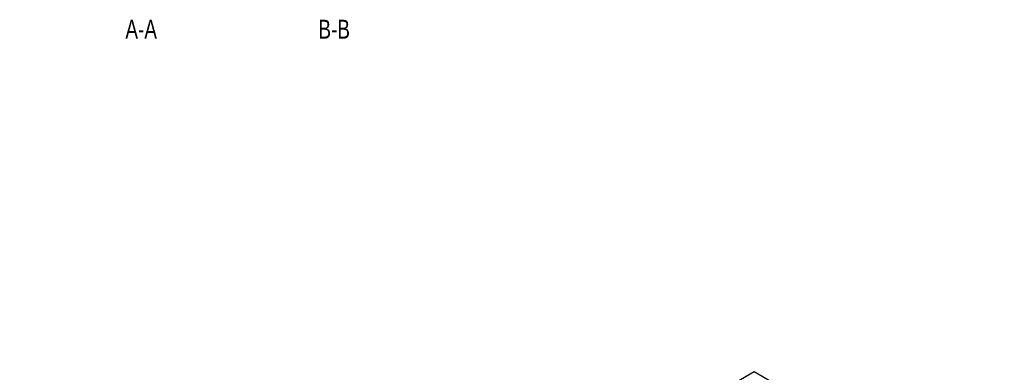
# Model space of a CAD drawing. Header units: millimetres. Extents: x 0 to 841, y 0 to 594.
# Tile 7 of 12: x 353 to 629, y 197 to 296. Entities that reach past the tile are written whole.
import ezdxf

# ---------------------------------------------------------------- set-up
doc = ezdxf.new("R2010")
doc.units = ezdxf.units.MM
doc.layers.add('NOTES', color=6, linetype='Continuous')
doc.layers.add('TRAIT-FORT', color=4, linetype='Continuous', lineweight=25)
doc.styles.add('SLDTEXTSTYLE0', font='TXT', dxfattribs={"width": 0.75})

msp = doc.modelspace()

# ---------------------------------------------------------------- linework, layer by layer
at = {"layer": 'TRAIT-FORT', "lineweight": 25}
for p, q in [((558.51, 197.21), (352.64, 78.36)), ((628.62, 156.73), (558.51, 197.21)), ((558.51, 197), (558.51, 197.21)), ((558.51, 197), (558.51, 197.21))]:
    msp.add_line(p, q, dxfattribs=at)

# ---------------------------------------------------------------- texts
at = {"layer": 'NOTES', "char_height": 5.292, "attachment_point": 2, "style": 'SLDTEXTSTYLE0'}
for s, insert in [('A-A', (386.69, 295.77)), ('B-B', (440.79, 295.77))]:
    msp.add_mtext(s, dxfattribs=dict(at, insert=insert))

doc.saveas('drawing.dxf')
